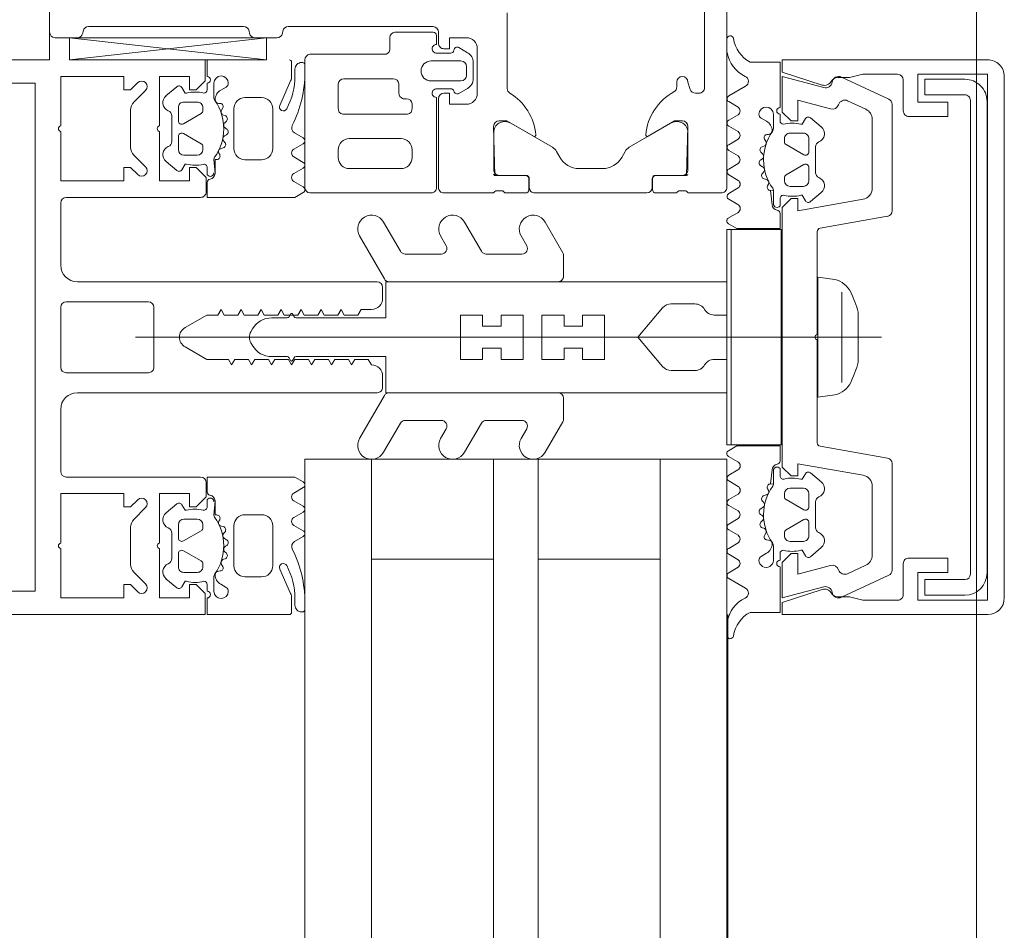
# Model space of a CAD drawing. Header units: centimetres. Extents: x -1316 to 21770, y -8842 to 3590.
# Tile 48 of 125: x -564.24 to -555.37, y 1422.48 to 1430.69. Entities that reach past the tile are written whole.
import ezdxf

# ---------------------------------------------------------------- set-up
doc = ezdxf.new("R2010")
doc.units = ezdxf.units.CM
doc.linetypes.add('Dash', pattern=[60, 30, -30])
doc.linetypes.add('Ponad', pattern=[39.688, 23.813, -15.875])
for name, color, linetype, lineweight in [('A-DETL', 90, 'Continuous', 9), ('A-DETL-GENF', 92, 'Continuous', 9), ('A-DOOR', 31, 'Continuous', 13), ('A-FLOR-OVHD', 1, 'Ponad', 9), ('A-GLAZ-CURT', 52, 'Continuous', 9), ('A-GLAZ-CWMG', 51, 'Continuous', 9)]:
    doc.layers.add(name, color=color, linetype=linetype, lineweight=lineweight)

# ---------------------------------------------------------------- blocks, each defined once
blk = doc.blocks.new('Schueco_FWS-Glazing1 - SI_38mm_TripGlz 2-2613228-5_piętro III __10_50 m_ - stan projektowany')
at = {"layer": 'A-GLAZ-CURT'}
for p, q in [((18.3996, 0), (-18.3996, 0)), ((-18.3996, 0), (-18.3996, -3.8)), ((-18.3996, -3.8), (18.3996, -3.8))]:
    blk.add_line(p, q, dxfattribs=at)
at = {"layer": 'A-GLAZ-CURT', "lineweight": 13}
for p, q in [((-18.3996, -0.6), (18.3996, -0.6)), ((-17.4996, -0.6), (-17.4996, -1.7)), ((-18.3996, -1.7), (18.3996, -1.7)), ((-18.3996, -2.1), (18.3996, -2.1)), ((-17.4996, -2.1), (-17.4996, -3.2)), ((-18.3996, -3.2), (18.3996, -3.2))]:
    blk.add_line(p, q, dxfattribs=at)
blk = doc.blocks.new('Rectangular Mullion - Schueco_FWS-50-SI_Tran_CovCap-20mm_Tran-55mm-2293422-5_piętro III __10_50 m_ - stan projektowany')
at = {"layer": 'A-GLAZ-CWMG'}
blk.add_line((-557.8632, 1391.3263), (-557.8632, 1425.3256), dxfattribs=at)
blk = doc.blocks.new('Rectangular Mullion - SI_CovCap-20mm_Mull-85mm-V15-5_piętro III __10_50 m_ - stan projektowany')
at = {"layer": 'A-DETL-GENF'}
for p, q in [((-1.26, 5.95), (-1.26, 4.74)), ((-0.32, 5.21), (-0.32, 5.95)), ((-0.27, 6), (0.27, 6)), ((0.32, 5.95), (0.32, 5.21)), ((1.26, 4.74), (1.26, 5.95)), ((-0.5, 3.15), (-0.5, 5.85)), ((0.5, 5.85), (0.5, 3.15)), ((-2.224, 5.2346), (-2.1179, 5.3407)), ((-2.0472, 5.37), (-1.7129, 5.37)), ((-1.6422, 5.3407), (-1.5361, 5.2346)), ((0, 5.3274), (0, -1.3937)), ((1.536, 5.2346), (1.6421, 5.3407)), ((1.7128, 5.37), (2.0471, 5.37)), ((2.1178, 5.3407), (2.2239, 5.2346)), ((0.27, 5.16), (-0.27, 5.16)), ((-2.1764, 5.0514), (-2.258, 4.9541)), ((-1.765, 4.9999), (-1.9951, 4.9999)), ((-1.502, 4.954), (-1.5837, 5.0513)), ((1.502, 4.954), (1.5836, 5.0513)), ((1.7649, 4.9999), (1.995, 4.9999)), ((2.1763, 5.0514), (2.258, 4.9541)), ((-2.12, 4.89), (-2.12, 4.77)), ((-1.95, 4.94), (-2.07, 4.94)), ((-2.0164, 4.735), (-1.924, 4.895)), ((-1.836, 4.895), (-1.7436, 4.735)), ((-1.69, 4.94), (-1.81, 4.94)), ((-1.64, 4.77), (-1.64, 4.89)), ((1.64, 4.77), (1.64, 4.89)), ((1.69, 4.94), (1.81, 4.94)), ((1.836, 4.895), (1.7436, 4.735)), ((2.0164, 4.735), (1.924, 4.895)), ((1.95, 4.94), (2.07, 4.94)), ((2.12, 4.89), (2.12, 4.77)), ((-2.07, 4.72), (-2.0424, 4.72)), ((-1.7176, 4.72), (-1.69, 4.72)), ((1.7176, 4.72), (1.69, 4.72)), ((2.07, 4.72), (2.0424, 4.72)), ((-2.35, 4.6799), (-2.5, 4.6799)), ((-2.2296, 4.6799), (-2.29, 4.6799)), ((-2.29, 4.6199), (-2.1616, 4.6199)), ((-1.4641, 4.6799), (-1.5291, 4.6799)), ((1.464, 4.6799), (1.5291, 4.6799)), ((2.29, 4.6199), (2.1616, 4.6199)), ((2.2295, 4.6799), (2.29, 4.6799)), ((-2.2273, 4.5587), (-2.2554, 4.5099)), ((-2.107, 4.5622), (-2.1078, 4.5766)), ((-2.0476, 4.5508), (-2.0663, 4.5401)), ((-1.9973, 4.5195), (-2.0018, 4.5332)), ((-1.7564, 4.5212), (-1.7671, 4.5308)), ((-1.702, 4.5557), (-1.7074, 4.5357)), ((-1.6457, 4.5677), (-1.6594, 4.5747)), ((1.6456, 4.5677), (1.6594, 4.5747)), ((1.702, 4.5557), (1.7073, 4.5357)), ((1.7564, 4.5212), (1.7671, 4.5308)), ((1.9973, 4.5195), (2.0017, 4.5332)), ((2.0476, 4.5508), (2.0662, 4.5401)), ((2.107, 4.5622), (2.1077, 4.5766)), ((2.2272, 4.5587), (2.2554, 4.5099)), ((-1.7, 4.4399), (-2.06, 4.4399)), ((-1.9335, 4.5217), (-1.9476, 4.5076)), ((-1.8768, 4.5045), (-1.8846, 4.5166)), ((-1.8156, 4.5231), (-1.8256, 4.5058)), ((1.7, 4.4399), (2.06, 4.4399)), ((1.8156, 4.5231), (1.8256, 4.5058)), ((1.8767, 4.5045), (1.8846, 4.5166)), ((1.9334, 4.5217), (1.9476, 4.5076)), ((-2.16, 4.3399), (-2.16, 4.1899)), ((-1.6001, 4.1899), (-1.6001, 4.3399)), ((-0.075, 4.2722), (-0.05, 4.2866)), ((0.075, 4.2722), (0.05, 4.2866)), ((1.6, 4.1899), (1.6, 4.3399)), ((2.16, 4.3399), (2.16, 4.1899)), ((-2.0601, 4.0899), (-1.7001, 4.0899)), ((-0.175, 3.9604), (-0.175, 4.099)), ((0.175, 3.9604), (0.175, 4.099)), ((2.06, 4.0899), (1.7, 4.0899)), ((-2.3101, 3.9286), (-2.0893, 4.0269)), ((2.3101, 3.9286), (2.0892, 4.0269)), ((-2.4801, 3.92), (-2.3508, 3.92)), ((-0.21, 3.9287), (-0.185, 3.9431)), ((-0.185, 3.8969), (-0.21, 3.9113)), ((0.21, 3.9287), (0.185, 3.9431)), ((0.185, 3.8969), (0.21, 3.9113)), ((2.48, 3.92), (2.3508, 3.92)), ((-2.4761, 3.83), (-2.4761, 3.82)), ((-2.3551, 3.89), (-2.4161, 3.89)), ((-1.8427, 3.895), (-1.7964, 3.8149)), ((-1.7445, 3.8149), (-1.6957, 3.8994)), ((-1.6247, 3.8994), (-1.5759, 3.8149)), ((-1.5239, 3.8149), (-1.4751, 3.8994)), ((-1.4041, 3.8994), (-1.3553, 3.8149)), ((1.4041, 3.8994), (1.3553, 3.8149)), ((1.5239, 3.8149), (1.4751, 3.8994)), ((1.6246, 3.8994), (1.5758, 3.8149)), ((1.7444, 3.8149), (1.6956, 3.8994)), ((1.8426, 3.895), (1.7964, 3.8149)), ((2.355, 3.89), (2.416, 3.89)), ((2.476, 3.83), (2.476, 3.82)), ((-0.9125, 3.3082), (-0.525, 3.0844)), ((0.9125, 3.3082), (0.525, 3.0844)), ((-0.775, 2.9401), (-1.0375, 3.0917)), ((-0.5, 3.0411), (-0.5, 1.52)), ((-0.35, 3.1), (-0.45, 3.1)), ((0.45, 3.1), (0.35, 3.1)), ((0.5, 3.0411), (0.5, 1.52)), ((0.775, 2.9401), (1.0375, 3.0917)), ((-0.75, 2.5709), (-0.75, 2.8968)), ((0.75, 2.5709), (0.75, 2.8968)), ((-0.9125, 2.5782), (-0.825, 2.5276)), ((0.9125, 2.5782), (0.825, 2.5276)), ((-0.775, 2.2101), (-1.0375, 2.3617)), ((0.775, 2.2101), (1.0375, 2.3617)), ((-0.75, 1.8453), (-0.75, 2.1668)), ((0.75, 1.8453), (0.75, 2.1668)), ((-0.9125, 1.8525), (-0.825, 1.802)), ((0.9125, 1.8525), (0.825, 1.802)), ((-0.7616, 1.4767), (-1.0375, 1.636)), ((0.7616, 1.4767), (1.0375, 1.636)), ((-0.55, 1.47), (-0.7366, 1.47)), ((0.55, 1.47), (0.7366, 1.47)), ((-0.3, 0.5016), (-0.3, 0.2866)), ((0.3, 0.5016), (0.3, 0.2866)), ((-2.1754, -0.0176), (-2.2626, -0.1698)), ((-2.0732, -0.1019), (-2.1235, -0.0172)), ((-1.9552, -0.0172), (-2.005, -0.1019)), ((-1.8534, -0.1019), (-1.9035, -0.0172)), ((-1.7356, -0.0172), (-1.7854, -0.1019)), ((-1.6341, -0.1029), (-1.6838, -0.0174)), ((-1.5156, -0.0172), (-1.5654, -0.1019)), ((-1.4137, -0.1029), (-1.4638, -0.0173)), ((-1.2956, -0.0174), (-1.3454, -0.1028)), ((-1.1963, -0.0985), (-1.2438, -0.0173)), ((-1.0747, -0.016), (-1.1226, -0.0994)), ((1.0747, -0.016), (1.1226, -0.0994)), ((1.1963, -0.0985), (1.2438, -0.0173)), ((1.2956, -0.0174), (1.3454, -0.1028)), ((1.4137, -0.1029), (1.4638, -0.0173)), ((1.5156, -0.0172), (1.5654, -0.1019)), ((1.6341, -0.1029), (1.6838, -0.0174)), ((1.7356, -0.0172), (1.7854, -0.1019)), ((1.8534, -0.1019), (1.9035, -0.0172)), ((1.9552, -0.0172), (2.005, -0.1019)), ((2.0732, -0.1019), (2.1235, -0.0172)), ((2.1754, -0.0176), (2.2626, -0.1698)), ((2.5988, -0.0011), (2.6872, -0.0011)), ((-1.9754, -0.3099), (-1.9472, -0.3587)), ((-1.7862, -0.3401), (-1.7676, -0.3508)), ((-1.7218, -0.3332), (-1.7173, -0.3195)), ((-1.6676, -0.3076), (-1.6534, -0.3217)), ((-1.6046, -0.3166), (-1.5967, -0.3045)), ((-1.5456, -0.3058), (-1.5356, -0.3232)), ((-1.4871, -0.3308), (-1.4764, -0.3212)), ((-1.4273, -0.3357), (-1.422, -0.3558)), ((1.4273, -0.3357), (1.422, -0.3558)), ((1.4871, -0.3308), (1.4764, -0.3212)), ((1.5456, -0.3058), (1.5356, -0.3232)), ((1.6046, -0.3166), (1.5967, -0.3045)), ((1.6676, -0.3076), (1.6534, -0.3217)), ((1.7218, -0.3332), (1.7173, -0.3195)), ((1.7862, -0.3401), (1.7676, -0.3508)), ((1.9754, -0.3099), (1.9472, -0.3587)), ((-1.8816, -0.4199), (-2.01, -0.4199)), ((-1.8278, -0.3766), (-1.827, -0.3622)), ((-1.3794, -0.3747), (-1.3656, -0.3677)), ((1.3794, -0.3747), (1.3656, -0.3677)), ((1.8278, -0.3766), (1.827, -0.3622)), ((1.8816, -0.4199), (2.01, -0.4199)), ((-2.01, -0.4799), (-1.9495, -0.4799)), ((-1.79, -0.52), (-1.7624, -0.52)), ((-1.4376, -0.52), (-1.41, -0.52)), ((-1.2491, -0.4799), (-1.184, -0.4799)), ((1.2491, -0.4799), (1.184, -0.4799)), ((1.4376, -0.52), (1.41, -0.52)), ((1.79, -0.52), (1.7624, -0.52)), ((2.01, -0.4799), (1.9495, -0.4799)), ((-1.84, -0.69), (-1.84, -0.57)), ((-1.7364, -0.535), (-1.644, -0.695)), ((-1.556, -0.695), (-1.4636, -0.535)), ((-1.36, -0.57), (-1.36, -0.69)), ((1.36, -0.57), (1.36, -0.69)), ((1.556, -0.695), (1.4636, -0.535)), ((1.7364, -0.535), (1.644, -0.695)), ((1.84, -0.69), (1.84, -0.57)), ((-1.978, -0.7541), (-1.8963, -0.8514)), ((-1.67, -0.74), (-1.79, -0.74)), ((-1.41, -0.74), (-1.53, -0.74)), ((-1.3037, -0.8514), (-1.222, -0.7541)), ((1.3037, -0.8514), (1.222, -0.7541)), ((1.41, -0.74), (1.53, -0.74)), ((1.67, -0.74), (1.79, -0.74)), ((1.978, -0.7541), (1.8963, -0.8514)), ((-1.7151, -0.7999), (-1.4849, -0.7999)), ((-1.0897, -1.4487), (-0.9823, -0.8398)), ((-0.9528, -0.815), (-0.025, -0.815)), ((0.025, -0.815), (0.9528, -0.815)), ((0.9823, -0.8398), (1.0897, -1.4487)), ((1.7151, -0.7999), (1.4849, -0.7999)), ((-2.3444, -1.0341), (-2.1452, -1.4611)), ((0.4076, -1.0357), (-0.4076, -1.0357)), ((2.1452, -1.4611), (2.3444, -1.0341)), ((-2.0551, -1.2523), (-2.1312, -1.0889)), ((2.1312, -1.0889), (2.0551, -1.2523)), ((-0.225, -1.1834), (0.225, -1.1834)), ((-1.342, -1.31), (-1.9644, -1.31)), ((1.9644, -1.31), (1.342, -1.31)), ((-2.0999, -1.49), (-1.1389, -1.49)), ((1.1389, -1.49), (2.0999, -1.49)), ((-2.32, -1.59), (-2.04, -1.59)), ((2.04, -1.59), (2.32, -1.59)), ((2.135, -2.1946), (-2.135, -2.1946)), ((-2.125, -2.3446), (2.125, -2.3446)), ((2.3501, -2.5), (-2.3501, -2.5))]:
    blk.add_line(p, q, dxfattribs=at)
at = {"layer": 'A-DETL-GENF', "flags": 128}
for points in [[(-2.5, 6.1), (-2.5, 6.3792), (-2.5, 6.7)], [(2.29, 6.7), (2.29, 6.3792), (2.29, 6.23), (1.1198, 6.23), (-1.1199, 6.23), (-2.29, 6.23), (-2.29, 6.3792), (-2.29, 6.7)], [(2.5, 6.7), (2.5, 6.3792), (2.5, 4.7), (2.31, 4.7), (2.23, 4.78), (2.23, 4.84), (2.35, 4.84), (2.35, 5.11), (1.905, 5.11)], [(-1.905, 6), (-2.35, 6), (-2.35, 5.43), (-2.23, 5.43), (-2.23, 5.37), (-2.2947, 5.3054)], [(-1.4654, 5.3054), (-1.53, 5.37), (-1.53, 5.43), (-1.41, 5.43), (-1.41, 6), (-1.855, 6)], [(-0.65, 6), (-1.1199, 6), (-1.21, 6)], [(1.21, 6), (1.1198, 6), (0.65, 6)], [(1.855, 6), (1.41, 6), (1.41, 5.43), (1.53, 5.43), (1.53, 5.37), (1.4653, 5.3054)], [(2.2946, 5.3054), (2.23, 5.37), (2.23, 5.43), (2.35, 5.43), (2.35, 6), (1.905, 6)], [(-1.905, 5.11), (-2.35, 5.11), (-2.35, 4.84), (-2.23, 4.84), (-2.23, 4.78), (-2.31, 4.7), (-2.5, 4.7)], [(-1.31, 4.69), (-1.44, 4.69), (-1.53, 4.78), (-1.53, 4.84), (-1.41, 4.84), (-1.41, 5.11), (-1.855, 5.11)], [(1.855, 5.11), (1.41, 5.11), (1.41, 4.84), (1.53, 4.84), (1.53, 4.78), (1.44, 4.69), (1.31, 4.69)], [(-2.25, 4.9088), (-2.2, 4.8799), (-2.2, 4.8672)], [(-1.56, 4.8672), (-1.56, 4.8799), (-1.51, 4.9088)], [(-0.0866, 4.88), (-0.2, 4.6836), (-0.2, 4.5836), (-0.25, 4.5547), (-0.2, 4.5259), (-0.2, 4.4036), (-0.25, 4.3747), (-0.2, 4.3459), (-0.2, 4.2236), (-0.25, 4.1947), (-0.2, 4.1659), (-0.2, 4.0436), (-0.25, 4.0147), (-0.2, 3.9859), (-0.2, 3.8636), (-0.25, 3.8347), (-0.2, 3.8059), (-0.2, 3.6836), (-0.25, 3.6547), (-0.2, 3.6259), (-0.2, 3.5036), (-0.25, 3.4747), (-0.2, 3.4459), (-0.2, 3.3236), (-0.25, 3.2947), (-0.25, 3.2)], [(0.25, 3.2), (0.2, 3.2289), (0.2, 3.3511), (0.25, 3.38), (0.2, 3.4089), (0.2, 3.5311), (0.25, 3.56), (0.2, 3.5889), (0.2, 3.7111), (0.25, 3.74), (0.2, 3.7689), (0.2, 3.8911), (0.25, 3.92), (0.2, 3.9489), (0.2, 4.0711), (0.25, 4.1), (0.2, 4.1289), (0.2, 4.2511), (0.25, 4.28), (0.2, 4.3089), (0.2, 4.4311), (0.25, 4.46), (0.2, 4.4889), (0.2, 4.6836), (0.0866, 4.88)], [(1.56, 4.8672), (1.56, 4.8799), (1.51, 4.9088)], [(2.25, 4.9088), (2.2, 4.8799), (2.2, 4.8672)], [(-1.6048, 4.6199), (-1.4748, 4.6099), (-1.602, 4.6099), (-1.602, 4.5944)], [(-1.3034, 3.8149), (-1.2601, 3.8899), (-1.2601, 4.6799), (-1.3954, 4.6799)], [(1.3033, 3.8149), (1.26, 3.8899), (1.26, 4.6799), (1.3954, 4.6799)], [(1.6048, 4.6199), (1.4747, 4.6099), (1.602, 4.6099), (1.602, 4.5944)], [(2.35, 4.6799), (2.5, 4.6799), (2.5, 3.94)], [(-0.2643, 0.5782), (0, 0.8), (0, 1.1), (-0.2, 1.1), (-0.2, 1.3), (-0.1, 1.3), (-0.1, 1.466), (-0.2, 1.466), (-0.2, 1.666), (0, 1.666), (0, 1.833), (-0.2, 1.833), (-0.2, 2.033), (-0.1, 2.033), (-0.1, 2.2), (-0.2, 2.2), (-0.2, 2.4), (0, 2.4), (0, 4.3), (0, 2.4), (0.2, 2.4), (0.2, 2.2), (0.1, 2.2), (0.1, 2.033), (0.2, 2.033), (0.2, 1.833), (0, 1.833), (0, 1.666), (0.2, 1.666), (0.2, 1.466), (0.1, 1.466), (0.1, 1.3), (0.2, 1.3), (0.2, 1.1), (0, 1.1), (0, 0.8), (0.2643, 0.5782)], [(-0.2, 0.1134), (-0.2, 0), (-0.5, 0), (-0.5, 3.07), (-0.175, 3.07), (-0.175, 3.8796)], [(0.2, 0.1134), (0.2, 0), (0.5, 0), (0.5, 3.07), (0.175, 3.07), (0.175, 3.8796)], [(-1.1154, -0.4799), (-0.98, -0.4799), (-0.98, -0.0904), (-1.0226, -0.016)], [(1.1154, -0.4799), (0.98, -0.4799), (0.98, -0.0904), (1.0226, -0.016)], [(-2.48, -0.2109), (-2.48, -0.4799), (-2.07, -0.4799)], [(2.48, -0.2109), (2.48, -0.4799), (2.07, -0.4799)], [(-1.203, -0.4199), (-1.3248, -0.4199), (-1.322, -0.3944), (-1.1948, -0.4099)], [(1.203, -0.4199), (1.3248, -0.4199), (1.322, -0.3944), (1.1948, -0.4099)], [(-2.5, -2.3501), (-2.5, -0.5), (-2.3899, -0.5), (-2.2734, -0.8584)], [(-2.0576, -0.9345), (-2.1365, -0.64), (-1.95, -0.64), (-1.95, -0.58), (-2.03, -0.5), (-2.35, -0.5), (-2.2497, -0.8745)], [(1.2436, -1.2274), (1.14, -0.64), (1.25, -0.64), (1.25, -0.58), (1.17, -0.5), (-1.17, -0.5), (-1.25, -0.58), (-1.25, -0.64), (-1.14, -0.64), (-1.2436, -1.2274)], [(2.2497, -0.8745), (2.35, -0.5), (2.03, -0.5), (1.95, -0.58), (1.95, -0.64), (2.1365, -0.64), (2.0576, -0.9345)], [(2.2734, -0.8584), (2.3899, -0.5), (2.5, -0.5), (2.5, -2.3501)], [(-1.92, -0.6672), (-1.92, -0.6799), (-1.97, -0.7088)], [(-1.23, -0.7088), (-1.28, -0.6799), (-1.28, -0.6672)], [(1.23, -0.7088), (1.28, -0.6799), (1.28, -0.6672)], [(1.92, -0.6672), (1.92, -0.6799), (1.97, -0.7088)], [(0.52, -0.9739), (0.54, -0.8207), (-0.54, -0.8207), (-0.52, -0.9738)], [(-2.34, -1.0012), (-2.34, -1.1062), (-2.37, -1.2244), (-2.37, -1.5393)], [(2.37, -1.54), (2.37, -1.2244), (2.34, -1.1062), (2.34, -1.0012)], [(-1.99, -1.64), (-1.99, -1.99), (-2.12, -1.99), (-2.12, -1.72), (-2.37, -1.72), (-2.37, -2.35), (2.37, -2.35), (2.37, -1.72), (2.12, -1.72), (2.12, -1.99), (1.99, -1.99), (1.99, -1.64)], [(-2.185, -2.1446), (-2.185, -1.7846), (-2.325, -1.7846), (-2.325, -2.1447)], [(2.325, -2.1446), (2.325, -1.7846), (2.185, -1.7846), (2.185, -2.1446)]]:
    blk.add_lwpolyline(points, dxfattribs=at)
for points in [[(0.97, 0), (-0.97, 0), (-0.97, -0.04), (0.97, -0.04)], [(0.97, -0.04), (-0.97, -0.04), (-0.97, -0.49), (0.97, -0.49)]]:
    blk.add_lwpolyline(points, close=True, dxfattribs=at)
at = {"layer": 'A-DETL-GENF'}
for centre, radius, start, end in [((-1.88, 5.9944), 0.0256, 12.68038, 167.31962), ((-1.21, 5.95), 0.05, 90, 180), ((-0.65, 5.85), 0.15, 360, 90), ((-0.27, 5.95), 0.05, 90, 180), ((0.27, 5.95), 0.05, 0, 90), ((0.65, 5.85), 0.15, 90, 180), ((1.21, 5.95), 0.05, 0, 90), ((1.88, 5.9944), 0.0256, 12.68038, 167.31962), ((-2.0472, 5.27), 0.1, 90, 135), ((-1.7129, 5.27), 0.1, 45, 90), ((1.7128, 5.27), 0.1, 90, 135), ((2.0471, 5.27), 0.1, 45, 90), ((-2.2593, 5.27), 0.05, 135, 315), ((-1.5007, 5.27), 0.05, 225, 45), ((1.5007, 5.27), 0.05, 135, 315), ((2.2593, 5.27), 0.05, 225, 45), ((-0.27, 5.21), 0.05, 180, 270), ((0.27, 5.21), 0.05, 270, 0), ((-2.1151, 4.9999), 0.08, 22.61338, 140.0011), ((-1.88, 5.1044), 0.0256, 12.68038, 167.31962), ((-1.645, 4.9999), 0.08, 40.00084, 157.37501), ((1.6449, 4.9999), 0.08, 22.62499, 139.99916), ((1.88, 5.1044), 0.0256, 12.68038, 167.31962), ((2.115, 4.9999), 0.08, 39.9989, 157.38662), ((-1.9951, 5.0499), 0.05, 202.62016, 269.99744), ((-1.765, 5.0499), 0.05, 269.99658, 337.37691), ((1.7649, 5.0499), 0.05, 202.62309, 270.00342), ((1.995, 5.0499), 0.05, 270.00256, 337.37984), ((-2.235, 4.9348), 0.03, 140.00808, 239.99285), ((-2.07, 4.89), 0.05, 89.98769, 180.00786), ((-1.95, 4.91), 0.03, 329.99533, 90.00419), ((-1.81, 4.91), 0.03, 89.99649, 209.99508), ((-1.69, 4.89), 0.05, 0.00696, 89.98859), ((-1.525, 4.9348), 0.03, 299.99606, 40.00909), ((0, 4.83), 0.1, 30, 150), ((1.525, 4.9348), 0.03, 139.99091, 240.00394), ((1.69, 4.89), 0.05, 90.01141, 179.99304), ((1.81, 4.91), 0.03, 330.00492, 90.00351), ((1.95, 4.91), 0.03, 89.99581, 210.00467), ((2.07, 4.89), 0.05, 359.99214, 90.01231), ((2.235, 4.9348), 0.03, 300.00715, 39.99192), ((-1.896, 4.7886), 0.314, 165.49565, 194.4999), ((-1.8644, 4.7886), 0.3144, 346.80025, 14.48077), ((1.8644, 4.7886), 0.3144, 165.51923, 193.19975), ((1.896, 4.7886), 0.314, 345.5001, 14.50435), ((-2.23, 4.7099), 0.03, 270.90298, 359.97925), ((-2.07, 4.77), 0.05, 179.98752, 270.00803), ((-2.0424, 4.75), 0.03, 269.98568, 330.00421), ((-1.7177, 4.75), 0.03, 209.99278, 270.00843), ((-1.69, 4.77), 0.05, 270.00681, 359.98874), ((-1.5291, 4.7099), 0.03, 166.80025, 269.99777), ((-1.31, 4.74), 0.05, 270, 0), ((1.31, 4.74), 0.05, 180, 270), ((1.5291, 4.7099), 0.03, 270.00223, 13.19975), ((1.69, 4.77), 0.05, 180.01126, 269.99319), ((1.7176, 4.75), 0.03, 269.99157, 330.00722), ((2.0424, 4.75), 0.03, 209.99579, 270.01432), ((2.07, 4.77), 0.05, 269.99197, 0.01248), ((2.23, 4.7099), 0.03, 180.02075, 269.09702), ((-2.29, 4.5549), 0.065, 89.99777, 269.99777), ((-2.32, 4.6799), 0.03, 179.99777, 359.99777), ((-2.1616, 4.5699), 0.05, 54.91989, 89.99777), ((-1.88, 4.9709), 0.44, 234.91989, 305.83899), ((-1.6048, 4.5899), 0.03, 89.99777, 125.83899), ((-1.483, 4.6529), 0.033, 269.99779, 54.90771), ((-1.4748, 4.6599), 0.05, 269.98893, 352.8241), ((-1.3954, 4.6499), 0.03, 90.00076, 172.80928), ((1.3954, 4.6499), 0.03, 7.19072, 89.99924), ((1.4747, 4.6599), 0.05, 187.1759, 270.01107), ((1.483, 4.6529), 0.033, 125.09229, 270.00221), ((1.6048, 4.5899), 0.03, 54.16101, 90.00223), ((1.88, 4.9709), 0.44, 234.16101, 305.08011), ((2.1616, 4.5699), 0.05, 90.00223, 125.08011), ((2.32, 4.6799), 0.03, 180.00223, 0.00223), ((2.29, 4.5549), 0.065, 270.00223, 90.00223), ((-2.1407, 4.5087), 0.1, 90.82493, 149.9955), ((-2.1416, 4.5748), 0.0339, 3.00029, 90.81949), ((-2.0799, 4.5636), 0.0272, 183.01247, 299.98678), ((-2.0318, 4.5234), 0.0316, 18.00109, 119.99075), ((-1.9111, 4.4994), 0.0316, 32.98734, 135.00678), ((-1.7883, 4.5073), 0.0316, 48.0004, 149.99518), ((-1.7363, 4.5435), 0.03, 227.99493, 345.0023), ((-1.673, 4.548), 0.03, 63.00095, 164.9963), ((-1.632, 4.5944), 0.03, 243.00676, 359.9866), ((1.632, 4.5944), 0.03, 180.0134, 296.99324), ((1.673, 4.548), 0.03, 15.0037, 116.99905), ((1.7363, 4.5435), 0.03, 194.9977, 312.00507), ((1.7882, 4.5073), 0.0316, 30.00482, 131.9996), ((1.9111, 4.4994), 0.0316, 44.99322, 147.01266), ((2.0318, 4.5234), 0.0316, 60.00925, 161.99891), ((2.0798, 4.5636), 0.0272, 240.01322, 356.98753), ((2.1416, 4.5748), 0.0339, 89.18051, 176.99971), ((2.1406, 4.5087), 0.1, 30.0045, 89.17507), ((-2.29, 4.5299), 0.04, 269.99776, 330.00403), ((-2.06, 4.3399), 0.1, 89.99777, 179.99777), ((-1.9688, 4.5288), 0.03, 197.99688, 314.99724), ((-1.8516, 4.5208), 0.03, 212.99923, 329.99752), ((-1.7, 4.3399), 0.1, 359.99777, 89.99777), ((1.7, 4.3399), 0.1, 90.00223, 180.00223), ((1.8516, 4.5208), 0.03, 210.00248, 327.00077), ((1.9688, 4.5288), 0.03, 225.00276, 342.00312), ((2.06, 4.3399), 0.1, 0.00223, 90.00223), ((2.29, 4.5299), 0.04, 209.99597, 270.00224), ((0.025, 4.099), 0.2, 120, 180), ((0, 4.2), 0.1, 90, 120), ((0, 4.2), 0.1, 60, 90), ((-0.025, 4.099), 0.2, 360, 60), ((-2.0601, 4.1899), 0.1, 179.99777, 269.99777), ((-1.7001, 4.1899), 0.1, 269.99777, 359.99777), ((1.7, 4.1899), 0.1, 180.00223, 270.00223), ((2.06, 4.1899), 0.1, 270.00223, 0.00223), ((-2.0751, 3.995), 0.035, 298.07257, 113.99619), ((2.075, 3.995), 0.035, 66.00381, 241.92743), ((-2.4801, 3.94), 0.02, 180.00608, 269.99384), ((-2.389, 4.87), 1.07, 270.00664, 296.65796), ((-2.355, 4.52), 0.63, 269.99813, 298.0699), ((-2.3508, 4.02), 0.1, 270.0023, 293.99157), ((-1.886, 3.8681), 0.051, 31.80471, 116.6592), ((-1.6602, 3.8789), 0.041, 29.99628, 149.99927), ((-1.4396, 3.8789), 0.041, 30.003, 149.99255), ((-0.205, 3.92), 0.01, 120.03025, 239.98023), ((-0.195, 3.9604), 0.02, 300.03025, 360), ((0.195, 3.9604), 0.02, 180, 239.96975), ((0.205, 3.92), 0.01, 300.01977, 59.96975), ((1.4396, 3.8789), 0.041, 30.00745, 149.997), ((1.6601, 3.8789), 0.041, 30.00073, 150.00372), ((1.886, 3.8681), 0.051, 63.3408, 148.19529), ((2.389, 4.87), 1.07, 243.34204, 269.99336), ((2.355, 4.52), 0.63, 241.9301, 270.00187), ((2.3508, 4.02), 0.1, 246.00843, 269.9977), ((2.48, 3.94), 0.02, 270.00616, 359.99392), ((-2.4161, 3.83), 0.06, 89.9876, 180.01014), ((-2.4561, 3.82), 0.02, 179.95979, 270.02046), ((-1.7704, 3.8299), 0.03, 209.99417, 330.00137), ((-1.5499, 3.8299), 0.03, 209.99417, 330.00137), ((-1.3293, 3.8299), 0.03, 209.99417, 330.00137), ((-0.195, 3.8796), 0.02, 360, 59.98023), ((0.195, 3.8796), 0.02, 120.01977, 180), ((1.3293, 3.8299), 0.03, 209.99863, 330.00583), ((1.5499, 3.8299), 0.03, 209.99863, 330.00583), ((1.7704, 3.8299), 0.03, 209.99863, 330.00583), ((2.416, 3.83), 0.06, 359.98986, 90.0124), ((2.456, 3.82), 0.02, 269.97954, 0.04021), ((-0.975, 3.1999), 0.125, 60, 240), ((0.975, 3.1999), 0.125, 300, 120), ((-0.35, 3.2), 0.1, 270, 0), ((0.35, 3.2), 0.1, 180, 270), ((-0.45, 3.15), 0.05, 180, 270), ((0.45, 3.15), 0.05, 270, 360), ((-0.55, 3.0411), 0.05, 0, 60), ((0.55, 3.0411), 0.05, 120, 180), ((-0.8, 2.8968), 0.05, 360, 60), ((0.8, 2.8968), 0.05, 120, 180), ((-0.975, 2.4699), 0.125, 60, 240), ((0.975, 2.4699), 0.125, 300, 120), ((-0.8, 2.5709), 0.05, 240, 360), ((0.8, 2.5709), 0.05, 180, 300), ((-0.8, 2.1668), 0.05, 0, 60), ((0.8, 2.1668), 0.05, 120, 180), ((-0.975, 1.7442), 0.125, 60, 240), ((0.975, 1.7442), 0.125, 300, 120), ((-0.8, 1.8453), 0.05, 240, 0), ((0.8, 1.8453), 0.05, 180, 300), ((-0.55, 1.52), 0.05, 270, 360), ((0.55, 1.52), 0.05, 180, 270), ((-0.7366, 1.52), 0.05, 240, 270), ((0.7366, 1.52), 0.05, 270, 300), ((-0.2, 0.5016), 0.1, 130, 180), ((0.2, 0.5016), 0.1, 0, 50), ((-0.2, 0.2866), 0.1, 180, 240), ((0.2, 0.2866), 0.1, 300, 360), ((-0.3, 0.1134), 0.1, 360, 60), ((0.3, 0.1134), 0.1, 120, 180), ((-2.6872, -0.031), 0.03, 89.9022, 261.64334), ((-2.7331, -0.3432), 0.2856, 27.59211, 81.64334), ((-2.6143, -0.291), 0.2911, 25.36369, 80.45454), ((-2.1493, -0.0325), 0.03, 30.71536, 150.16485), ((-1.9293, -0.0324), 0.03, 30.58867, 149.53464), ((-1.7097, -0.0324), 0.03, 30.14481, 149.53463), ((-1.4897, -0.0324), 0.03, 30.34487, 149.53462), ((-1.2697, -0.0325), 0.03, 30.34457, 149.76853), ((-1.0486, -0.0309), 0.03, 29.79649, 150.13199), ((1.0486, -0.0309), 0.03, 29.86801, 150.20351), ((1.2697, -0.0325), 0.03, 30.23147, 149.65543), ((1.4897, -0.0324), 0.03, 30.46538, 149.65513), ((1.7097, -0.0324), 0.03, 30.46537, 149.85519), ((1.9293, -0.0324), 0.03, 30.46536, 149.41133), ((2.1493, -0.0325), 0.03, 29.83515, 149.28464), ((2.6143, -0.291), 0.2911, 99.54546, 154.63631), ((2.7331, -0.3432), 0.2856, 98.35666, 152.40789), ((2.5992, -0.2011), 0.2, 90.0978, 99.54546), ((2.6872, -0.031), 0.03, 278.35666, 90.0978), ((-2.306, -0.1449), 0.05, 205.36369, 330.16485), ((-2.0391, -0.0779), 0.0417, 215.13204, 324.86796), ((-1.8194, -0.0781), 0.0415, 215.01205, 324.98795), ((-1.6001, -0.0765), 0.043, 217.84365, 323.82344), ((-1.3796, -0.0786), 0.0419, 215.46653, 324.69988), ((-1.1592, -0.0796), 0.0416, 206.95413, 331.56801), ((1.1592, -0.0796), 0.0416, 208.43199, 333.04587), ((1.3796, -0.0786), 0.0419, 215.30012, 324.53347), ((1.6001, -0.0765), 0.043, 216.17656, 322.15635), ((1.8194, -0.0781), 0.0415, 215.01205, 324.98795), ((2.0391, -0.0779), 0.0417, 215.13204, 324.86796), ((2.306, -0.1449), 0.05, 209.83515, 334.63631), ((-2.01, -0.3549), 0.065, 90, 270), ((-2.01, -0.3299), 0.04, 29.99374, 90.00001), ((-1.6, -0.7709), 0.44, 54.15879, 125.07788), ((-1.7998, -0.3636), 0.0272, 60.01099, 176.9853), ((-1.7518, -0.3234), 0.0316, 240.00703, 341.99669), ((-1.6888, -0.3288), 0.03, 45.00054, 162.0009), ((-1.6311, -0.2994), 0.0316, 224.99099, 327.01044), ((-1.5716, -0.3208), 0.03, 30.00025, 146.99854), ((-1.5082, -0.3073), 0.0316, 210.00259, 311.99738), ((-1.4563, -0.3435), 0.03, 14.99548, 132.00284), ((1.6, -0.7709), 0.44, 54.92212, 125.84121), ((1.4563, -0.3435), 0.03, 47.99716, 165.00452), ((1.5082, -0.3073), 0.0316, 228.00262, 329.99741), ((1.5716, -0.3208), 0.03, 33.00146, 149.99975), ((1.6311, -0.2994), 0.0316, 212.98956, 315.00901), ((1.6888, -0.3288), 0.03, 17.9991, 134.99946), ((1.7518, -0.3234), 0.0316, 198.00331, 299.99297), ((1.7998, -0.3636), 0.0272, 3.0147, 119.98901), ((2.01, -0.3299), 0.04, 89.99999, 150.00626), ((2.01, -0.3549), 0.065, 270, 90), ((-1.8606, -0.3087), 0.1, 210.00227, 269.17284), ((-1.8816, -0.3699), 0.05, 270, 305.07788), ((-1.8616, -0.3748), 0.0339, 269.17829, 356.99749), ((-1.393, -0.348), 0.03, 195.00147, 296.99683), ((-1.352, -0.3944), 0.03, 0.01117, 116.99101), ((-1.3248, -0.3899), 0.03, 234.15879, 270), ((-1.203, -0.4529), 0.033, 305.09006, 89.99998), ((-1.1947, -0.4599), 0.05, 7.17367, 90.00885), ((1.1947, -0.4599), 0.05, 89.99115, 172.82633), ((1.203, -0.4529), 0.033, 90.00002, 234.90994), ((1.352, -0.3944), 0.03, 63.00899, 179.98883), ((1.3248, -0.3899), 0.03, 270, 305.84121), ((1.393, -0.348), 0.03, 243.00317, 344.99853), ((1.8616, -0.3748), 0.0339, 183.00251, 270.82171), ((1.8816, -0.3699), 0.05, 234.92212, 270), ((1.8606, -0.3087), 0.1, 270.82716, 329.99773), ((-2.04, -0.4799), 0.03, 0, 180), ((-1.95, -0.5099), 0.03, 0.01852, 89.09479), ((-1.616, -0.5886), 0.314, 165.49788, 194.50212), ((-1.79, -0.57), 0.05, 89.98974, 180.01026), ((-1.7624, -0.55), 0.03, 29.99356, 90.01209), ((-1.4376, -0.55), 0.03, 89.98935, 150.005), ((-1.41, -0.57), 0.05, 0.00904, 89.99096), ((-1.5844, -0.5886), 0.3144, 345.517, 13.19753), ((-1.2491, -0.5099), 0.03, 90, 193.19753), ((-1.1154, -0.4499), 0.03, 187.1885, 269.99701), ((1.1154, -0.4499), 0.03, 270.00299, 352.8115), ((1.2491, -0.5099), 0.03, 346.80247, 90), ((1.5844, -0.5886), 0.3144, 166.80247, 194.483), ((1.41, -0.57), 0.05, 90.00904, 179.99096), ((1.4376, -0.55), 0.03, 29.995, 90.01065), ((1.7624, -0.55), 0.03, 89.98791, 150.00644), ((1.79, -0.57), 0.05, 359.98974, 90.01026), ((1.95, -0.5099), 0.03, 90.90521, 179.98148), ((1.616, -0.5886), 0.314, 345.49788, 14.50212), ((2.04, -0.4799), 0.03, 0, 180), ((-1.955, -0.7348), 0.03, 120.00493, 219.98969), ((-1.79, -0.69), 0.05, 179.98992, 270.01008), ((-1.67, -0.71), 0.03, 269.99358, 30.00244), ((-1.53, -0.71), 0.03, 150.00269, 270.00128), ((-1.41, -0.69), 0.05, 270.00918, 359.99082), ((-1.245, -0.7348), 0.03, 319.98868, 60.00171), ((1.245, -0.7348), 0.03, 119.99829, 220.01132), ((1.41, -0.69), 0.05, 180.00918, 269.99082), ((1.53, -0.71), 0.03, 269.99872, 29.99731), ((1.67, -0.71), 0.03, 149.99756, 270.00642), ((1.79, -0.69), 0.05, 269.98992, 0.01008), ((1.955, -0.7348), 0.03, 320.01031, 59.99507), ((0, -0.8206), 0.0256, 12.68038, 167.31962), ((-2.34, -0.88), 0.07, 300.00644, 18), ((-2.3076, -0.89), 0.06, 278.44171, 15), ((-1.8351, -0.7999), 0.08, 219.99668, 337.38439), ((-1.7151, -0.8499), 0.05, 90.00034, 157.37761), ((-1.4849, -0.8499), 0.05, 22.62086, 90.00119), ((-1.3649, -0.7999), 0.08, 202.62277, 319.99694), ((-0.9528, -0.845), 0.03, 90, 170), ((0.9528, -0.845), 0.03, 10, 90), ((1.3649, -0.7999), 0.08, 220.00306, 337.37723), ((1.4849, -0.8499), 0.05, 89.99881, 157.37914), ((1.7151, -0.8499), 0.05, 22.62239, 89.99966), ((1.8351, -0.7999), 0.08, 202.61561, 320.00332), ((2.3076, -0.89), 0.06, 165, 261.55829), ((2.34, -0.88), 0.07, 162, 239.99829), ((-2.29, -1.0087), 0.06, 98.44171, 205), ((-2.27, -1.0012), 0.07, 120.00644, 180), ((-2.1155, -0.95), 0.06, 288.81925, 15), ((-0.3066, -0.9208), 0.2199, 193.97065, 242.72797), ((0.3066, -0.9207), 0.2199, 297.27461, 346.02676), ((2.1155, -0.95), 0.06, 165, 251.18075), ((2.29, -1.0087), 0.06, 335, 81.55829), ((2.27, -1.0012), 0.07, 0, 59.99829), ((-2.0768, -1.0636), 0.06, 108.81925, 205), ((2.0768, -1.0636), 0.06, 335, 71.18075), ((0.0005, -0.2907), 0.9207, 243.70777, 255.82838), ((-0.0002, -0.2912), 0.9202, 284.16828, 296.29299), ((-1.342, -1.21), 0.1, 270, 350), ((1.342, -1.21), 0.1, 190, 270), ((-1.9644, -1.21), 0.1, 205, 270), ((1.9644, -1.21), 0.1, 270, 335), ((-2.0999, -1.44), 0.05, 205, 270), ((-1.1389, -1.44), 0.05, 270, 350), ((1.1389, -1.44), 0.05, 190, 270), ((2.0999, -1.44), 0.05, 270, 335), ((-2.3188, -1.5388), 0.0512, 180.57094, 268.64822), ((-2.04, -1.64), 0.05, 0.00001, 90.0001), ((2.04, -1.64), 0.05, 89.99812, 180.00166), ((2.3201, -1.5401), 0.0498, 269.82624, 0.17354), ((-2.1251, -2.1448), 0.1998, 179.97179, 270.0352), ((-2.135, -2.1447), 0.0499, 179.87955, 270.02248), ((2.1249, -2.1445), 0.2001, 270.02951, 359.97227), ((2.1349, -2.1445), 0.0501, 270.08749, 359.93358), ((-2.3501, -2.3501), 0.1499, 179.99376, 270.0062), ((2.35, -2.35), 0.15, 270.04937, 359.95063)]:
    blk.add_arc(centre, radius, start, end, dxfattribs=at)
blk = doc.blocks.new('Schueco_FWS_ADS-70-HD_inw_Family-01 - FWS SI insert unit-2308021-5_piętro III __10_50 m_ - stan projektowany')
at = {"layer": 'A-DETL-GENF'}
blk.add_line((-48.75, 6.1), (48.75, 6.1), dxfattribs=at)
at = {"layer": 'A-DOOR'}
for p, q in [((-48.55, 6.05), (-48.55, 5.851)), ((-45.3, 6.1), (-48.5, 6.1)), ((-48.5502, 4.1468), (-48.75, 5.9219)), ((-48.5097, 5.8019), (-48.4902, 5.7981)), ((-48.45, 5.749), (-48.45, 4.352)), ((-48.4902, 4.3029), (-48.5097, 4.299)), ((-48.55, 4.25), (-48.55, 4.052)), ((-48.5097, 4.0029), (-48.4902, 3.999)), ((-48.45, 3.95), (-48.45, 2.6444)), ((-49.95, 3.7546), (-49.95, 2.6679)), ((-48.7498, 3.8), (-49.9002, 3.8)), ((-48.7, 3.0879), (-48.7, 3.7546)), ((-49.56, 3.5), (-49.63, 3.5)), ((-49.24, 3.4594), (-49.24, 2.8747)), ((-48.9654, 3.5), (-49.1862, 3.5)), ((-49.73, 3.4), (-49.73, 2.9341)), ((-49.46, 2.9341), (-49.46, 3.4)), ((-48.92, 3.0039), (-48.92, 3.4502)), ((-48.5498, 3.0341), (-48.6594, 3.0341)), ((-49.0462, 2.9541), (-48.9654, 2.9541)), ((-48.5, 2.6441), (-48.5, 2.9887)), ((-49.1, 2.8839), (-49.1, 2.9135)), ((-49.63, 2.8341), (-49.56, 2.8341)), ((-49.1862, 2.8341), (-49.1454, 2.8341)), ((-48.94, 2.6641), (-48.94, 2.3941)), ((-48.76, 2.3941), (-48.76, 2.6641)), ((-49.9094, 2.6141), (-49.0891, 2.6141)), ((-49.1, 2.5973), (-49.9, 2.5973)), ((-49.01, 2.61), (-49.01, 2.4862)), ((-48.69, 2.4882), (-48.69, 2.61)), ((-48.6109, 2.6141), (-48.53, 2.6141)), ((-48.5, 2.5973), (-48.6, 2.5973)), ((-49.95, 2.5472), (-49.95, 2.1)), ((-49.0523, 2.4127), (-49.0069, 2.3341)), ((-48.6855, 2.3341), (-48.6397, 2.4135)), ((-48.89, 2.3441), (-48.81, 2.3441)), ((-48.65, 2.2473), (-49.05, 2.2473)), ((-48.9203, 2.2841), (-48.7721, 2.2841)), ((-49.93, 2.0727), (-49.93, 2.0273)), ((-49.791, 1.809), (-49.791, 2.049)), ((-49.741, 2.099), (-49.3913, 2.099)), ((-49.95, 2), (-49.95, 1.812)), ((-49.0067, 1.9773), (-48.3255, 1.9773)), ((-49.3214, 1.946), (-49.5379, 1.571)), ((-49.92, 1.782), (-49.822, 1.782)), ((-49.9, 1.779), (-49.821, 1.779)), ((-49.95, 0.721), (-49.95, 1.729)), ((-49.5756, 1.5338), (-49.6279, 1.5044)), ((-49.73, 1.33), (-49.73, 1.1197)), ((-49.6287, 0.9457), (-49.5747, 0.9151)), ((-49.5374, 0.8781), (-49.3214, 0.504)), ((-49.95, 0.4501), (-49.95, 0.6381)), ((-49.92, 0.6681), (-49.822, 0.6681)), ((-49.821, 0.671), (-49.9, 0.671)), ((-49.791, 0.401), (-49.791, 0.641)), ((-48.9933, 0.45), (-48.95, 0.45)), ((-49.93, 0.3774), (-49.93, 0.4227)), ((-49.95, 0.05), (-49.95, 0.3501)), ((-49.3913, 0.351), (-49.741, 0.351)), ((-49.05, 0.2825), (-49.05, 0.25)), ((-48.95, 0.35), (-49.0157, 0.33)), ((-49, 0.2), (-47.9, 0.2)), ((-47.95, 0), (-49.9, 0))]:
    blk.add_line(p, q, dxfattribs=at)
at = {"layer": 'A-DOOR', "flags": 128}
for points in [[(-48.75, 4.1468), (-48.75, 5.9219), (-48.5502, 5.9219), (-48.5502, 4.1468), (-48.75, 4.1468), (-48.5502, 5.9219)], [(-49.15, 2.3473), (-49.15, 2.4973), (-49.05, 2.4973), (-49.05, 2.5473)], [(-48.65, 2.5473), (-48.65, 2.4973), (-48.55, 2.4973), (-48.55, 2.3473)], [(-49.792, 1.812), (-49.792, 2.088), (-49.35, 2.1)], [(-49.3, 2.05), (-49.3, 1.98), (-49.4381, 1.7407)], [(-49.792, 0.6381), (-49.792, 0.3621), (-49.35, 0.3501)], [(-49.3, 0.4001), (-49.3, 0.4701), (-49.4381, 0.7093)]]:
    blk.add_lwpolyline(points, dxfattribs=at)
at = {"layer": 'A-DOOR'}
for centre, radius, start, end in [((-48.5, 6.05), 0.05, 90.0034, 179.9966), ((-48.5, 5.851), 0.05, 180, 258.75049), ((-48.5, 5.749), 0.05, 360, 78.75049), ((-48.5, 4.352), 0.05, 281.24951, 360), ((-48.5, 4.25), 0.05, 101.24951, 180), ((-48.5, 4.052), 0.05, 180, 258.75049), ((-48.5, 3.95), 0.05, 360, 78.75049), ((-49.9002, 3.75), 0.05, 90.00278, 174.70627), ((-48.7498, 3.75), 0.05, 5.29343, 90.00137), ((-49.63, 3.4), 0.1, 89.99978, 180.00022), ((-49.56, 3.4), 0.1, 0.0002, 90.00024), ((-49.1908, 3.4502), 0.05, 84.70507, 169.41314), ((-48.97, 3.4502), 0.05, 359.99987, 84.70542), ((-48.6502, 3.0833), 0.05, 174.70741, 259.41131), ((-48.5498, 2.9841), 0.05, 5.29505, 89.99974), ((-49.63, 2.9341), 0.1, 179.99967, 270.00033), ((-49.56, 2.9341), 0.1, 269.99956, 0.00001), ((-49.0508, 2.9043), 0.05, 84.70633, 169.41241), ((-48.97, 3.0039), 0.05, 275.29458, 0.00013), ((-49.1908, 2.8839), 0.05, 190.58735, 275.29392), ((-49.15, 2.8839), 0.05, 275.29382, 359.99949), ((-48.85, 2.6641), 0.09, 0, 180), ((-49.9002, 2.6633), 0.05, 174.70385, 259.41386), ((-49.9, 2.5473), 0.05, 89.99462, 180.00538), ((-49.1, 2.5473), 0.05, 0, 90), ((-49.0494, 2.6145), 0.0397, 353.4883, 180.45783), ((-48.6506, 2.6145), 0.0397, 359.54217, 186.5117), ((-48.6, 2.5473), 0.05, 90, 180), ((-48.53, 2.6441), 0.03, 270, 0), ((-48.5, 2.6473), 0.05, 270, 356.74616), ((-49.0411, 2.487), 0.0311, 283.01384, 358.47829), ((-48.66, 2.4882), 0.03, 180, 264.58855), ((-49.0263, 2.4277), 0.03, 105.00053, 209.99942), ((-48.6657, 2.4285), 0.03, 329.99995, 84.58855), ((-49.05, 2.3473), 0.1, 180, 270), ((-48.9203, 2.3841), 0.1, 209.9997, 270.00029), ((-48.89, 2.3941), 0.05, 180.02333, 269.97667), ((-48.81, 2.3941), 0.05, 270.02209, 359.9777), ((-48.7721, 2.3841), 0.1, 269.9996, 330.00044), ((-48.65, 2.3473), 0.1, 270, 360), ((-49.9579, 2.0732), 0.0279, 358.83541, 73.58012), ((-49.78, 2.088), 0.012, 90, 180), ((-49.741, 2.049), 0.05, 89.9997, 180.0003), ((-49.4056, 2), 0.1, 327.27298, 81.81839), ((-49.35, 2.05), 0.05, 0, 90), ((-49.9579, 2.0268), 0.0279, 286.42459, 1.16287), ((-49.4738, 2.2177), 0.5, 275.62258, 328.129), ((-49.0067, 1.9273), 0.05, 90, 148.129), ((-49.92, 1.812), 0.03, 180, 270), ((-49.9, 1.729), 0.05, 90, 180), ((-49.822, 1.812), 0.03, 270, 0), ((-49.821, 1.809), 0.03, 270, 360), ((-49.4262, 1.7338), 0.0138, 150, 275.62258), ((-49.6245, 1.621), 0.1, 299.30635, 330), ((-49.53, 1.33), 0.2, 119.30635, 180), ((-49.53, 1.1197), 0.2, 180, 240.43156), ((-49.624, 0.8281), 0.1, 30, 60.43156), ((-49.9, 0.721), 0.05, 180, 270), ((-49.4262, 0.7162), 0.0138, 84.37742, 210), ((-49.4738, 0.2324), 0.5, 29.11358, 84.37742), ((-49.92, 0.6381), 0.03, 90, 180), ((-49.822, 0.6381), 0.03, 360, 90), ((-49.821, 0.641), 0.03, 0, 90), ((-49.9579, 0.4233), 0.0279, 358.83713, 73.57541), ((-49.4056, 0.45), 0.1, 278.18161, 32.72702), ((-48.9933, 0.5), 0.05, 209.12738, 270), ((-48.95, 0.4), 0.05, 270, 90), ((-49.9579, 0.3768), 0.0279, 286.41988, 1.16459), ((-49.78, 0.3621), 0.012, 180, 270), ((-49.741, 0.401), 0.05, 179.9997, 270.0003), ((-49.35, 0.4001), 0.05, 270, 360), ((-49, 0.2825), 0.05, 108.316, 180), ((-49, 0.25), 0.05, 179.99827, 270.00085), ((-49.9, 0.05), 0.05, 179.99736, 270.00264)]:
    blk.add_arc(centre, radius, start, end, dxfattribs=at)

msp = doc.modelspace()

# ---------------------------------------------------------------- linework, layer by layer
at = {"layer": 'A-DETL', "linetype": 'Dash', "lineweight": 25}
for points, knots in [([(-555.6232, 1472.5748), (-478.9075, 1472.5748), (-476.0791, 1472.5748), (-439.1232, 1472.5748), (-439.1232, 1435.6189), (-439.1232, 1432.7905), (-439.1232, 1329.1098), (-439.1232, 1326.2814), (-439.1232, 1289.3256), (-402.1674, 1289.3256), (-399.339, 1289.3256), (54.3768, 1289.3256), (347.2041, 1289.3256), (391.6656, 1289.3256), (418.5497, 1316.2097), (413.8768, 1393.928), (413.8768, 1663.1255)], [0, 0, 0, 0, 1.274059, 2.1133, 2.95254, 4.521491, 5.717221, 7.286172, 8.125412, 8.964652, 14.361634, 22.556861, 31.207392, 35.311818, 37.065318, 41.276562, 41.276562, 41.276562, 41.276562]), ([(-561.6232, 233.0235), (-511.6063, 233.0235), (-497.7805, 233.0235), (-439.1232, 233.0235), (-439.1232, 251.363), (-439.1232, 296.6235), (-439.1232, 1289.3256), (-439.1232, 1326.2814), (-439.1232, 1329.1098), (-439.1232, 1432.7905), (-439.1232, 1435.6189), (-439.1232, 1472.5748), (-476.0791, 1472.5748), (-478.9075, 1472.5748), (-555.6232, 1472.5748)], [0, 0, 0, 0, 1.339676, 2.332925, 3.669947, 15.221807, 26.977257, 38.268666, 39.837617, 41.033347, 42.602298, 43.441538, 44.280778, 45.554838, 45.554838, 45.554838, 45.554838]), ([(-555.6232, 1472.5748), (-478.9075, 1472.5748), (-450.6232, 1472.5748), (-439.1232, 1472.5748), (-439.1232, 1461.0748), (-439.1232, 1432.7905), (-439.1232, 1329.1098), (-439.1232, 1326.2814), (-439.1232, 1289.3256), (-402.1674, 1289.3256), (-399.339, 1289.3256), (54.3768, 1289.3256), (347.2041, 1289.3256), (391.6656, 1289.3256), (413.8768, 1267.1144), (413.8768, 1211.1482), (413.8768, 1019.9004)], [0, 0, 0, 0, 1.274059, 1.834911, 2.395763, 3.964714, 5.438832, 7.007784, 7.847024, 8.686264, 14.083246, 22.278473, 30.929004, 34.961158, 36.402966, 39.45005, 39.45005, 39.45005, 39.45005])]:
    msp.add_open_spline(points, degree=3, knots=knots, dxfattribs=at)
at = {"layer": 'A-FLOR-OVHD'}
msp.add_line((-555.6232, 1833.3256), (-555.6232, 1383.3256), dxfattribs=at)

# ---------------------------------------------------------------- block references
at = {"layer": 'A-DOOR', "rotation": 90.0000000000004}
msp.add_blockref('Schueco_FWS_ADS-70-HD_inw_Family-01 - FWS SI insert unit-2308021-5_piętro III __10_50 m_ - stan projektowany', (-557.8732, 1479.0756), dxfattribs=at)
at = {"layer": 'A-GLAZ-CURT', "rotation": 270.0000000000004}
msp.add_blockref('Schueco_FWS-Glazing1 - SI_38mm_TripGlz 2-2613228-5_piętro III __10_50 m_ - stan projektowany', (-557.8732, 1408.326), dxfattribs=at)
at = {"layer": 'A-GLAZ-CWMG', "extrusion": (0, 0, -1), "rotation": 269.9999999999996}
msp.add_blockref('Rectangular Mullion - SI_CovCap-20mm_Mull-85mm-V15-5_piętro III __10_50 m_ - stan projektowany', (557.8732, 1427.8256), dxfattribs=at)
at = {"layer": 'A-GLAZ-CWMG'}
msp.add_blockref('Rectangular Mullion - Schueco_FWS-50-SI_Tran_CovCap-20mm_Tran-55mm-2293422-5_piętro III __10_50 m_ - stan projektowany', (0, 0), dxfattribs=at)

doc.saveas('drawing.dxf')
